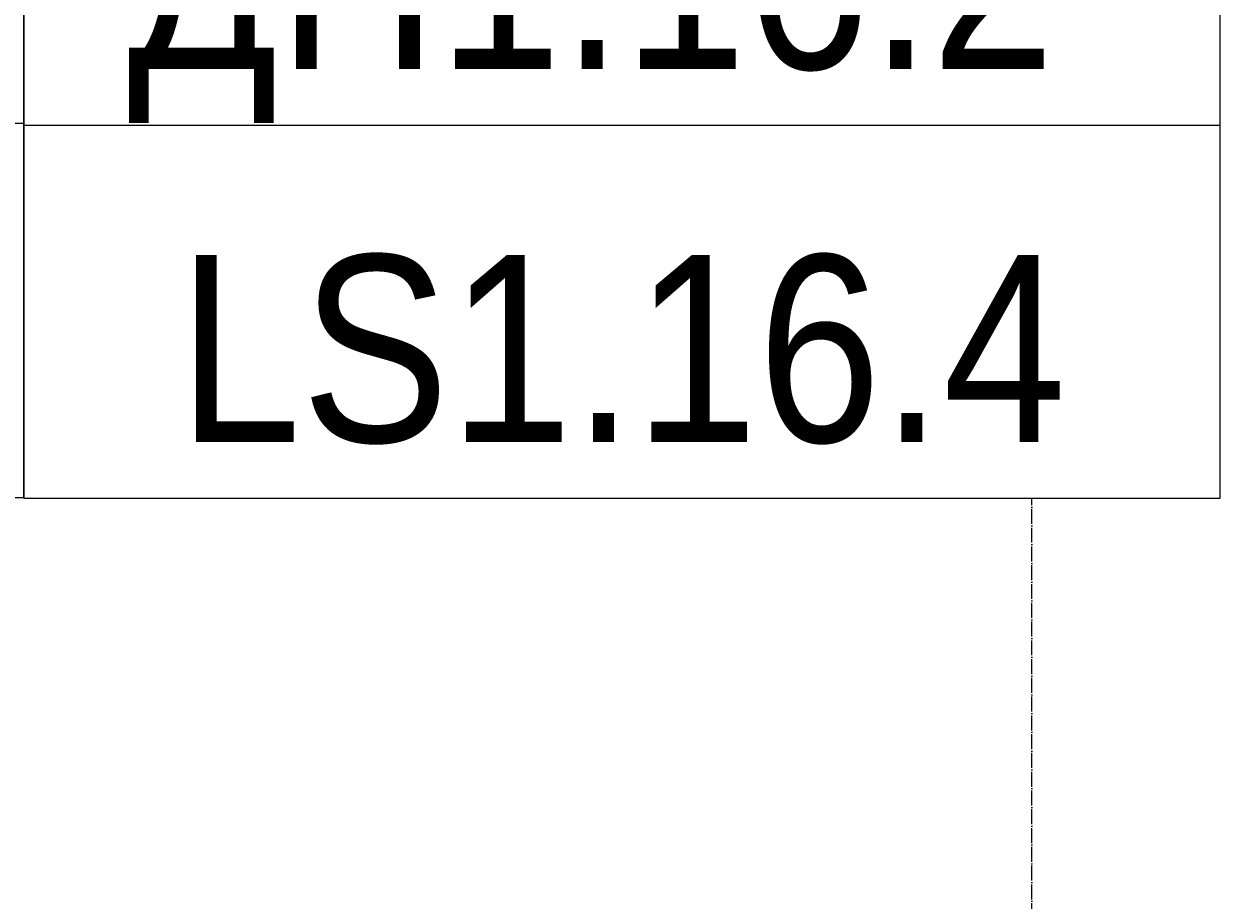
# Model space of a CAD drawing. Header units: millimetres. Extents: x -111 to 116289, y -9307 to 73893.
# Tile 25 of 128: x 23025 to 24625, y 15989 to 17161. Entities that reach past the tile are written whole.
import ezdxf
from ezdxf.enums import TextEntityAlignment as Align

# ---------------------------------------------------------------- set-up
doc = ezdxf.new("R2018")
doc.units = ezdxf.units.MM
doc.set_wipeout_variables(frame=1)
doc.linetypes.add('ADSK_Линия сетки', pattern=[25, 20, -2.5, 0, -2.5])
doc.layers.add('КИП_выноска', color=6, linetype='Continuous', lineweight=25)
doc.layers.add('Оси', color=7, linetype='Continuous', lineweight=9)
doc.styles.add('Arial', font='arial.ttf', dxfattribs={"width": 0.85, "height": 350})
doc.styles.add('GOST 2.304', font='simplex.shx', dxfattribs={"width": 0.65, "oblique": 15})
doc.styles.get("Standard").update_dxf_attribs({"font": 'arial.ttf'})

# ---------------------------------------------------------------- blocks, each defined once
blk = doc.blocks.new('A$Cffbd38bb')
at = {"layer": 'Оси', "color": 253, "linetype": 'ADSK_Линия сетки', "true_color": 0xaaaaaa}
blk.add_line((22567.4, 800), (22567.4, 71114.3), dxfattribs=at)
blk = doc.blocks.new('*U190')
at = {"color": 0, "linetype": 'Continuous', "lineweight": 30, "ltscale": 75, "width": 0.85, "flags": 104}
blk.add_attdef('ПРИМЕЧАНИЕ_1', text='', height=2.5, dxfattribs=at).set_placement((8, 3.611), align=Align.BOTTOM_CENTER)
at = {"color": 0, "lineweight": 30, "width": 0.85, "flags": 104}
blk.add_attdef('ПРИМЕЧАНИЕ_2', text='', height=2.5, dxfattribs=at).set_placement((8, -7.53), align=Align.BOTTOM_CENTER)
at = {"color": 0, "lineweight": 30, "style": 'GOST 2.304', "width": 0.85}
for tag, p in [('ИМЯ_КАБЕЛЯ_2', (8, -7.5)), ('ИМЯ_КАБЕЛЯ_3', (8, -12.5)), ('ИМЯ_КАБЕЛЯ_4', (8, -17.5)), ('ИМЯ_КАБЕЛЯ_5', (8, -22.5)), ('ИМЯ_КАБЕЛЯ_6', (8, -27.5)), ('ИМЯ_КАБЕЛЯ_7', (8, -32.5)), ('ИМЯ_КАБЕЛЯ_8', (8, -37.5)), ('ИМЯ_КАБЕЛЯ_9', (8, -42.5))]:
    blk.add_attdef(tag, text='', height=2.5, dxfattribs=at).set_placement(p, align=Align.BOTTOM_CENTER)
at = {"linetype": 'Continuous'}
blk.add_wipeout([(0, 2.5), (16, 2.5), (16, -2.5), (0, -2.5)], dxfattribs=at)
at = {"color": 0}
blk.add_line((0, -2.5), (0, 0), dxfattribs=at)
at = {"color": 0, "linetype": 'Continuous'}
blk.add_lwpolyline([(0, -2.5), (16, -2.5), (16, 2.5), (0, 2.5)], close=True, dxfattribs=at)
at = {"color": 0, "lineweight": 30, "style": 'GOST 2.304', "width": 0.85}
blk.add_attdef('ИМЯ_КАБЕЛЯ_1', text='', height=2.5, dxfattribs=at).set_placement((8, -2.5), align=Align.BOTTOM_CENTER)

msp = doc.modelspace()

# ---------------------------------------------------------------- block references
msp.add_blockref('A$Cffbd38bb', (1805.7, 1084))

# ---------------------------------------------------------------- next in the draw order: block references
at = {"layer": 'КИП_выноска'}
ref = msp.add_blockref('*U190', (21424.7, 17276.6), dxfattribs=dict(at, xscale=100, yscale=100, zscale=100))
lines = msp.add_mtext('\\W0.8500;', dxfattribs={"layer": '0', "color": 0, "linetype": 'Continuous', "lineweight": 30, "ltscale": 75, "insert": (22224.7, 17637.6), "char_height": 2.5, "attachment_point": 1})
ref.add_attrib('ПРИМЕЧАНИЕ_1', '', (22224.7, 17637.6), dxfattribs={"flags": 104}).embed_mtext(lines)
ref.add_attrib('ИМЯ_КАБЕЛЯ_1', 'LS1.16.2 ', dxfattribs={"layer": '0', "color": 0, "lineweight": 30, "height": 250, "style": 'Arial', "width": 0.85}).set_placement((22224.7, 17026.6), align=Align.BOTTOM_CENTER)
lines = msp.add_mtext('\\W0.8500;', dxfattribs={"layer": '0', "color": 0, "lineweight": 30, "insert": (22224.7, 16523.5), "char_height": 2.5, "attachment_point": 1})
ref.add_attrib('ПРИМЕЧАНИЕ_2', '', (22224.7, 16523.5), dxfattribs={"flags": 104}).embed_mtext(lines)

# ---------------------------------------------------------------- next in the draw order: block references
ref = msp.add_blockref('*U190', (21424.7, 16777.6), dxfattribs=dict(at, xscale=100, yscale=100, zscale=100))
lines = msp.add_mtext('\\W0.8500;', dxfattribs={"layer": '0', "color": 0, "linetype": 'Continuous', "lineweight": 30, "ltscale": 75, "insert": (22224.7, 17138.6), "char_height": 2.5, "attachment_point": 1})
ref.add_attrib('ПРИМЕЧАНИЕ_1', '', (22224.7, 17138.6), dxfattribs={"flags": 104}).embed_mtext(lines)
ref.add_attrib('ИМЯ_КАБЕЛЯ_1', 'LS1.16.3', dxfattribs={"layer": '0', "color": 0, "lineweight": 30, "height": 250, "style": 'Arial', "width": 0.85}).set_placement((22224.7, 16527.6), align=Align.BOTTOM_CENTER)
lines = msp.add_mtext('\\W0.8500;', dxfattribs={"layer": '0', "color": 0, "lineweight": 30, "insert": (22224.7, 16024.6), "char_height": 2.5, "attachment_point": 1})
ref.add_attrib('ПРИМЕЧАНИЕ_2', '', (22224.7, 16024.6), dxfattribs={"flags": 104}).embed_mtext(lines)

# ---------------------------------------------------------------- next in the draw order: block references
ref = msp.add_blockref('*U190', (23024.7, 16776.6), dxfattribs=dict(at, xscale=100, yscale=100, zscale=100))
lines = msp.add_mtext('\\W0.8500;', dxfattribs={"layer": '0', "color": 0, "linetype": 'Continuous', "lineweight": 30, "ltscale": 75, "insert": (23824.7, 17137.6), "char_height": 2.5, "attachment_point": 1})
ref.add_attrib('ПРИМЕЧАНИЕ_1', '', (23824.7, 17137.6), dxfattribs={"flags": 104}).embed_mtext(lines)
ref.add_attrib('ИМЯ_КАБЕЛЯ_1', 'LS1.16.4', dxfattribs={"layer": '0', "color": 0, "lineweight": 30, "height": 250, "style": 'Arial', "width": 0.85}).set_placement((23824.7, 16526.6), align=Align.BOTTOM_CENTER)
lines = msp.add_mtext('\\W0.8500;', dxfattribs={"layer": '0', "color": 0, "lineweight": 30, "insert": (23824.7, 16023.5), "char_height": 2.5, "attachment_point": 1})
ref.add_attrib('ПРИМЕЧАНИЕ_2', '', (23824.7, 16023.5), dxfattribs={"flags": 104}).embed_mtext(lines)

# ---------------------------------------------------------------- next in the draw order: block references
ref = msp.add_blockref('*U190', (23024.7, 17774.5), dxfattribs=dict(at, xscale=100, yscale=100, zscale=100))
lines = msp.add_mtext('\\W0.8500;', dxfattribs={"layer": '0', "color": 0, "linetype": 'Continuous', "lineweight": 30, "ltscale": 75, "insert": (23824.7, 18135.6), "char_height": 2.5, "attachment_point": 1})
ref.add_attrib('ПРИМЕЧАНИЕ_1', '', (23824.7, 18135.6), dxfattribs={"flags": 104}).embed_mtext(lines)
ref.add_attrib('ИМЯ_КАБЕЛЯ_1', 'ДН1.16.1 ', dxfattribs={"layer": '0', "color": 0, "lineweight": 30, "height": 250, "style": 'Arial', "width": 0.85}).set_placement((23824.7, 17524.5), align=Align.BOTTOM_CENTER)
lines = msp.add_mtext('\\W0.8500;', dxfattribs={"layer": '0', "color": 0, "lineweight": 30, "insert": (23824.7, 17021.5), "char_height": 2.5, "attachment_point": 1})
ref.add_attrib('ПРИМЕЧАНИЕ_2', '', (23824.7, 17021.5), dxfattribs={"flags": 104}).embed_mtext(lines)

# ---------------------------------------------------------------- next in the draw order: block references
ref = msp.add_blockref('*U190', (23024.7, 17275.5), dxfattribs=dict(at, xscale=100, yscale=100, zscale=100))
lines = msp.add_mtext('\\W0.8500;', dxfattribs={"layer": '0', "color": 0, "linetype": 'Continuous', "lineweight": 30, "ltscale": 75, "insert": (23824.7, 17636.6), "char_height": 2.5, "attachment_point": 1})
ref.add_attrib('ПРИМЕЧАНИЕ_1', '', (23824.7, 17636.6), dxfattribs={"flags": 104}).embed_mtext(lines)
ref.add_attrib('ИМЯ_КАБЕЛЯ_1', 'ДН1.16.2 ', dxfattribs={"layer": '0', "color": 0, "lineweight": 30, "height": 250, "style": 'Arial', "width": 0.85}).set_placement((23824.7, 17025.5), align=Align.BOTTOM_CENTER)
lines = msp.add_mtext('\\W0.8500;', dxfattribs={"layer": '0', "color": 0, "lineweight": 30, "insert": (23824.7, 16522.5), "char_height": 2.5, "attachment_point": 1})
ref.add_attrib('ПРИМЕЧАНИЕ_2', '', (23824.7, 16522.5), dxfattribs={"flags": 104}).embed_mtext(lines)

doc.saveas('drawing.dxf')
